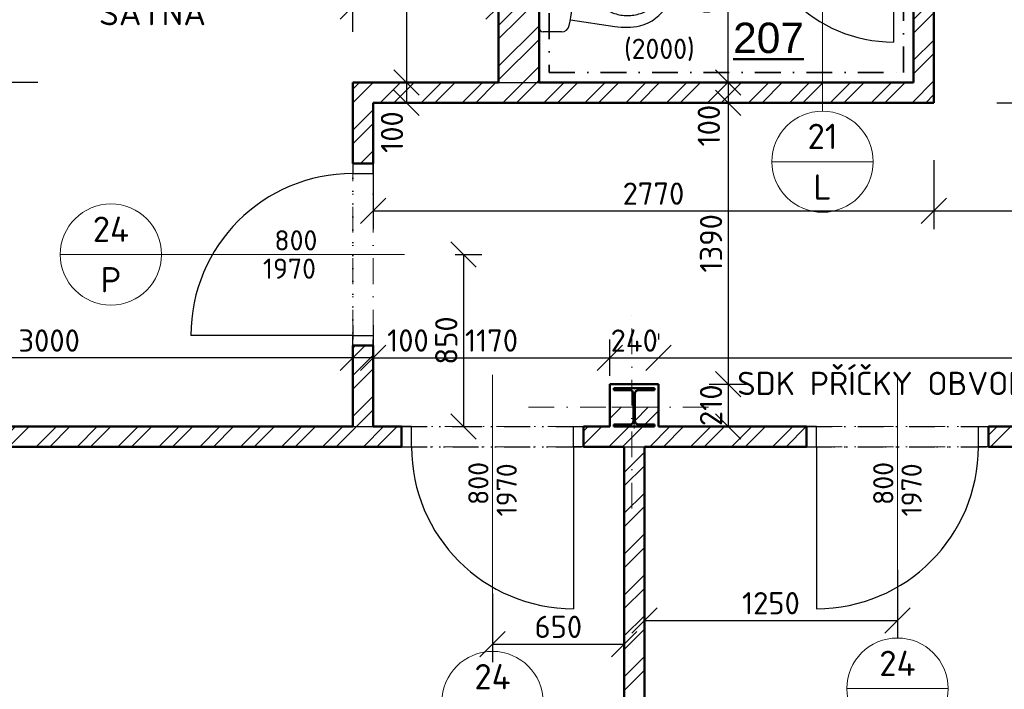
# Model space of a CAD drawing. Header units: millimetres. Extents: x -118752 to 407724, y -73278 to 155058.
# Tile 66 of 256: x 88409 to 93272, y 11925 to 15233. Entities that reach past the tile are written whole.
import ezdxf
from ezdxf.enums import TextEntityAlignment as Align

# ---------------------------------------------------------------- set-up
doc = ezdxf.new("R2010")
doc.units = ezdxf.units.MM
doc.header["$LTSCALE"] = 10
doc.linetypes.add('DASHDOT', pattern=[25.4, 12.7, -6.35, 0, -6.35])
doc.linetypes.add('DOT', pattern=[6.35, 0, -6.35])
doc.layers.add('CA_2D-WC (65x40)', color=7, linetype='Continuous')
doc.layers.add('IN_SANITA', color=7, linetype='Continuous')
for name, color, linetype, lineweight in [('CKBUBLINY', 1, 'Continuous', 18), ('CKBUBLINY_POPIS', 3, 'Continuous', 25), ('CKDVERE_', 7, 'Continuous', 25), ('CKDVERE_NADROVINOU', 1, 'DASHDOT', 18), ('CKDVERE_OSY', 1, 'Continuous', 18), ('CKDVERE_POPIS', 3, 'Continuous', 25), ('CKDVERE_ZARUBNE_RAM', 5, 'Continuous', 25), ('CKKOTY', 3, 'Continuous', 25), ('CKOBKLAD_POPIS', 3, 'Continuous', 25), ('CKPOPISM', 6, 'Continuous', 50), ('CKPOPISM_POPIS', 3, 'Continuous', 25), ('CKRASTR', 7, 'DASHDOT', 15), ('CKSTENY_NADROVINOU', 7, 'DASHDOT', 25), ('CKSTENY_PODROVINOU', 7, 'Continuous', 25), ('CKSTENY_REZ', 6, 'Continuous', 50), ('CKTEXTY_MALE', 3, 'Continuous', 18), ('CSPROFILY_OSY', 1, 'DASHDOT', 18), ('CSPROFILY_REZY', 4, 'Continuous', 50), ('obklady', 4, 'DASHDOT', 35), ('srafy', 7, 'Continuous', 18)]:
    doc.layers.add(name, color=color, linetype=linetype, lineweight=lineweight)
doc.layers.add('CKDVERE_DORAZ', color=7, linetype='DOT', lineweight=25, plot=False)
doc.styles.add('Arial', font='arial.ttf', dxfattribs={"width": 0.8})
doc.styles.get("Standard").update_dxf_attribs({"font": 'isocpeur.ttf'})
doc.dimstyles.new('CADKON', dxfattribs={"dimscale": 50, "dimtxt": 2.2, "dimasz": 2.5, "dimexe": 1.8, "dimexo": 5, "dimgap": 0.6, "dimtad": 1, "dimrnd": 1, "dimtxsty": 'Standard', "dimblk1": 'OBLIQUE', "dimblk2": 'OBLIQUE', "dimsah": 1, "dimcen": 2.5, "dimadec": 1, "dimazin": 2, "dimtfac": 1, "dimtdec": 4, "dimtix": 1, "dimtmove": 2, "dimatfit": 3, "dimldrblk": 'OPEN30', "dimfxl": 5, "dimfxlon": 1, "dimtolj": 1, "dimarcsym": 0})

# ---------------------------------------------------------------- blocks, each defined once
blk = doc.blocks.new('_OBLIQUE')
at = {"color": 0, "linetype": 'ByBlock'}
blk.add_line((-0.5, -0.5), (0.5, 0.5), dxfattribs=at)
blk = doc.blocks.new('*D7970')
at = {"layer": 'CKKOTY', "color": 0, "lineweight": -2}
for p, q in [((90054.4, 13723.2), (90054.4, 13653)), ((90154.4, 13723.2), (90154.4, 13653)), ((90154.4, 13563), (90054.4, 13563))]:
    blk.add_line(p, q, dxfattribs=at)
at = {"layer": 'Defpoints', "color": 0}
for p in [(90054.4, 13563), (90054.4, 13223.2), (90154.4, 13223.2)]:
    blk.add_point(p, dxfattribs=at)
at = {"layer": 'CKKOTY', "color": 0, "lineweight": -2, "xscale": 125, "yscale": 125, "zscale": 125, "rotation": 180}
blk.add_blockref('_OBLIQUE', (90054.4, 13563), dxfattribs=at)
at = {"layer": 'CKKOTY', "color": 0, "lineweight": -2, "xscale": 125, "yscale": 125, "zscale": 125}
blk.add_blockref('_OBLIQUE', (90154.4, 13563), dxfattribs=at)
at = {"layer": 'CKKOTY', "color": 0, "insert": (90326.5, 13648.3), "char_height": 110, "attachment_point": 5}
blk.add_mtext('\\A1;100', dxfattribs=at)
blk = doc.blocks.new('_Open30')
at = {"color": 0, "lineweight": -2}
for p, q in [((-1, 0.268), (0, 0)), ((0, 0), (-1, -0.268)), ((0, 0), (-1, 0))]:
    blk.add_line(p, q, dxfattribs=at)
blk = doc.blocks.new('*D7971')
at = {"layer": 'CKKOTY', "color": 0, "lineweight": -2}
for p, q in [((87054.4, 13723.2), (87054.4, 13653)), ((90054.4, 13723.2), (90054.4, 13653)), ((90054.4, 13563), (87054.4, 13563))]:
    blk.add_line(p, q, dxfattribs=at)
at = {"layer": 'Defpoints', "color": 0}
for p in [(87054.4, 13563), (87054.4, 13223.2), (90054.4, 13223.2)]:
    blk.add_point(p, dxfattribs=at)
at = {"layer": 'CKKOTY', "color": 0, "lineweight": -2, "xscale": 125, "yscale": 125, "zscale": 125, "rotation": 180}
blk.add_blockref('_OBLIQUE', (87054.4, 13563), dxfattribs=at)
at = {"layer": 'CKKOTY', "color": 0, "lineweight": -2, "xscale": 125, "yscale": 125, "zscale": 125}
blk.add_blockref('_OBLIQUE', (90054.4, 13563), dxfattribs=at)
at = {"layer": 'CKKOTY', "color": 0, "insert": (88554.4, 13648), "char_height": 110, "attachment_point": 5}
blk.add_mtext('\\A1;3000', dxfattribs=at)
blk = doc.blocks.new('*D7979')
at = {"layer": 'CKKOTY', "color": 0, "lineweight": -2}
for p, q in [((87054.4, 15758.1), (87054.4, 16098.1)), ((90774.4, 16030.4), (90774.4, 16098.1)), ((90774.4, 16008.1), (87054.4, 16008.1))]:
    blk.add_line(p, q, dxfattribs=at)
at = {"layer": 'Defpoints', "color": 0}
for p in [(87054.4, 16008.1), (90774.4, 15530.4), (87054.4, 14818.2)]:
    blk.add_point(p, dxfattribs=at)
at = {"layer": 'CKKOTY', "color": 0, "lineweight": -2, "xscale": 125, "yscale": 125, "zscale": 125, "rotation": 180}
blk.add_blockref('_OBLIQUE', (87054.4, 16008.1), dxfattribs=at)
at = {"layer": 'CKKOTY', "color": 0, "lineweight": -2, "xscale": 125, "yscale": 125, "zscale": 125}
blk.add_blockref('_OBLIQUE', (90774.4, 16008.1), dxfattribs=at)
at = {"layer": 'CKKOTY', "color": 0, "insert": (89119.5, 16093.1), "char_height": 110, "attachment_point": 5}
blk.add_mtext('\\A1;3720', dxfattribs=at)
blk = doc.blocks.new('*D7994')
at = {"layer": 'CKKOTY', "color": 0, "lineweight": -2}
for p, q in [((93236.1, 13223.2), (93576.1, 13223.2)), ((93486.1, 13223.2), (93486.1, 13123.2)), ((93236.1, 13123.2), (93576.1, 13123.2))]:
    blk.add_line(p, q, dxfattribs=at)
at = {"layer": 'Defpoints', "color": 0}
for p in [(92344.4, 13223.2), (92344.4, 13123.2), (93486.1, 13123.2)]:
    blk.add_point(p, dxfattribs=at)
at = {"layer": 'CKKOTY', "color": 0, "lineweight": -2, "xscale": 125, "yscale": 125, "zscale": 125}
for p, rotation in [((93486.1, 13223.2), 90), ((93486.1, 13123.2), 270)]:
    blk.add_blockref('_OBLIQUE', p, dxfattribs=dict(at, rotation=rotation))
at = {"layer": 'CKKOTY', "color": 0, "insert": (93385.6, 13088.4), "char_height": 110, "attachment_point": 5, "rotation": 90}
blk.add_mtext('\\A1;100', dxfattribs=at)
blk = doc.blocks.new('*D7995')
at = {"layer": 'CKKOTY', "color": 0, "lineweight": -2}
for p, q in [((93236.1, 13123.2), (93576.1, 13123.2)), ((93486.1, 13123.2), (93486.1, 9442.7)), ((93236.1, 9442.7), (93576.1, 9442.7))]:
    blk.add_line(p, q, dxfattribs=at)
at = {"layer": 'Defpoints', "color": 0}
for p in [(92344.4, 13123.2), (91944.4, 9442.7), (93486.1, 9442.7)]:
    blk.add_point(p, dxfattribs=at)
at = {"layer": 'CKKOTY', "color": 0, "lineweight": -2, "xscale": 125, "yscale": 125, "zscale": 125}
for p, rotation in [((93486.1, 13123.2), 90), ((93486.1, 9442.7), 270)]:
    blk.add_blockref('_OBLIQUE', p, dxfattribs=dict(at, rotation=rotation))
at = {"layer": 'CKKOTY', "color": 0, "insert": (93401.1, 11282.9), "char_height": 110, "attachment_point": 5, "rotation": 90}
blk.add_mtext('\\A1;3680', dxfattribs=at)
blk = doc.blocks.new('*D8742')
at = {"layer": 'CKKOTY', "color": 0, "lineweight": -2}
for p, q in [((90524.4, 17093.2), (90228.9, 17093.2)), ((90318.9, 17093.2), (90318.9, 14923.2)), ((90524.4, 14923.2), (90228.9, 14923.2))]:
    blk.add_line(p, q, dxfattribs=at)
at = {"layer": 'Defpoints', "color": 0}
for p in [(90774.4, 17093.2), (90318.9, 14923.2), (90774.4, 14923.2)]:
    blk.add_point(p, dxfattribs=at)
at = {"layer": 'CKKOTY', "color": 0, "lineweight": -2, "xscale": 125, "yscale": 125, "zscale": 125}
for p, rotation in [((90318.9, 17093.2), 90), ((90318.9, 14923.2), 270)]:
    blk.add_blockref('_OBLIQUE', p, dxfattribs=dict(at, rotation=rotation))
at = {"layer": 'CKKOTY', "color": 0, "insert": (90233.9, 16008.2), "char_height": 110, "attachment_point": 5, "rotation": 90}
blk.add_mtext('\\A1;2170', dxfattribs=at)
blk = doc.blocks.new('*D8743')
at = {"layer": 'CKKOTY', "color": 0, "lineweight": -2}
for p, q in [((90524.4, 14923.2), (90228.9, 14923.2)), ((90318.9, 14923.2), (90318.9, 14823.2)), ((90559.6, 14823.2), (90228.9, 14823.2))]:
    blk.add_line(p, q, dxfattribs=at)
at = {"layer": 'Defpoints', "color": 0}
for p in [(90774.4, 14923.2), (90318.9, 14823.2), (90809.6, 14823.2)]:
    blk.add_point(p, dxfattribs=at)
at = {"layer": 'CKKOTY', "color": 0, "lineweight": -2, "xscale": 125, "yscale": 125, "zscale": 125}
for p, rotation in [((90318.9, 14923.2), 90), ((90318.9, 14823.2), 270)]:
    blk.add_blockref('_OBLIQUE', p, dxfattribs=dict(at, rotation=rotation))
at = {"layer": 'CKKOTY', "color": 0, "insert": (90247.8, 14678.1), "char_height": 110, "attachment_point": 5, "rotation": 90}
blk.add_mtext('\\A1;100', dxfattribs=at)
blk = doc.blocks.new('*D8749')
at = {"layer": 'CKKOTY', "color": 0, "lineweight": -2}
for p, q in [((88498.7, 17093.2), (88158.7, 17093.2)), ((88248.7, 17093.2), (88248.7, 14923.2)), ((88498.7, 14923.2), (88158.7, 14923.2))]:
    blk.add_line(p, q, dxfattribs=at)
at = {"layer": 'Defpoints', "color": 0}
for p in [(89833, 17093.2), (88248.7, 14923.2), (90054.4, 14923.2)]:
    blk.add_point(p, dxfattribs=at)
at = {"layer": 'CKKOTY', "color": 0, "lineweight": -2, "xscale": 125, "yscale": 125, "zscale": 125}
for p, rotation in [((88248.7, 17093.2), 90), ((88248.7, 14923.2), 270)]:
    blk.add_blockref('_OBLIQUE', p, dxfattribs=dict(at, rotation=rotation))
at = {"layer": 'CKKOTY', "color": 0, "insert": (88163.7, 16008.2), "char_height": 110, "attachment_point": 5, "rotation": 90}
blk.add_mtext('\\A1;2170', dxfattribs=at)
blk = doc.blocks.new('*D8750')
at = {"layer": 'CKKOTY', "color": 0, "lineweight": -2}
for p, q in [((88498.7, 14923.2), (88158.7, 14923.2)), ((88248.7, 14923.2), (88248.7, 13223.2)), ((88498.7, 13223.2), (88158.7, 13223.2))]:
    blk.add_line(p, q, dxfattribs=at)
at = {"layer": 'Defpoints', "color": 0}
for p in [(90054.4, 14923.2), (88248.7, 13223.2), (90054.4, 13223.2)]:
    blk.add_point(p, dxfattribs=at)
at = {"layer": 'CKKOTY', "color": 0, "lineweight": -2, "xscale": 125, "yscale": 125, "zscale": 125}
for p, rotation in [((88248.7, 14923.2), 90), ((88248.7, 13223.2), 270)]:
    blk.add_blockref('_OBLIQUE', p, dxfattribs=dict(at, rotation=rotation))
at = {"layer": 'CKKOTY', "color": 0, "insert": (88163.7, 14073.2), "char_height": 110, "attachment_point": 5, "rotation": 90}
blk.add_mtext('\\A1;1700', dxfattribs=at)
blk = doc.blocks.new('*D8751')
at = {"layer": 'CKKOTY', "color": 0, "lineweight": -2}
for p, q in [((90559.4, 14073.2), (90691, 14073.2)), ((90601, 14073.2), (90601, 13223.2)), ((90544.4, 13223.2), (90691, 13223.2))]:
    blk.add_line(p, q, dxfattribs=at)
at = {"layer": 'Defpoints', "color": 0}
for p in [(90309.4, 14073.2), (90294.4, 13223.2), (90601, 13223.2)]:
    blk.add_point(p, dxfattribs=at)
at = {"layer": 'CKKOTY', "color": 0, "lineweight": -2, "xscale": 125, "yscale": 125, "zscale": 125}
for p, rotation in [((90601, 14073.2), 90), ((90601, 13223.2), 270)]:
    blk.add_blockref('_OBLIQUE', p, dxfattribs=dict(at, rotation=rotation))
at = {"layer": 'CKKOTY', "color": 0, "insert": (90516, 13648.2), "char_height": 110, "attachment_point": 5, "rotation": 90}
blk.add_mtext('\\A1;850', dxfattribs=at)
blk = doc.blocks.new('*D8752')
at = {"layer": 'CKKOTY', "color": 0, "lineweight": -2}
for p, q in [((90054.4, 15173.2), (90054.4, 15388.8)), ((90774.4, 15173.2), (90774.4, 15388.8)), ((90054.4, 15298.8), (90774.4, 15298.8))]:
    blk.add_line(p, q, dxfattribs=at)
at = {"layer": 'Defpoints', "color": 0}
for p in [(90774.4, 15298.8), (90054.4, 14923.2), (90774.4, 14923.2)]:
    blk.add_point(p, dxfattribs=at)
at = {"layer": 'CKKOTY', "color": 0, "lineweight": -2, "xscale": 125, "yscale": 125, "zscale": 125, "rotation": 180}
blk.add_blockref('_OBLIQUE', (90054.4, 15298.8), dxfattribs=at)
at = {"layer": 'CKKOTY', "color": 0, "lineweight": -2, "xscale": 125, "yscale": 125, "zscale": 125}
blk.add_blockref('_OBLIQUE', (90774.4, 15298.8), dxfattribs=at)
at = {"layer": 'CKKOTY', "color": 0, "insert": (90499.1, 15383.8), "char_height": 110, "attachment_point": 5}
blk.add_mtext('\\A1;720', dxfattribs=at)
blk = doc.blocks.new('*D8753')
at = {"layer": 'CKKOTY', "color": 0, "lineweight": -2}
for p, q in [((91658.7, 15823.2), (91998.7, 15823.2)), ((91908.7, 14923.2), (91908.7, 15823.2)), ((91658.7, 14923.2), (91998.7, 14923.2))]:
    blk.add_line(p, q, dxfattribs=at)
at = {"layer": 'Defpoints', "color": 0}
for p in [(90974.4, 15823.2), (91908.7, 15823.2), (90974.4, 14923.2)]:
    blk.add_point(p, dxfattribs=at)
at = {"layer": 'CKKOTY', "color": 0, "lineweight": -2, "xscale": 125, "yscale": 125, "zscale": 125}
for p, rotation in [((91908.7, 15823.2), 90), ((91908.7, 14923.2), 270)]:
    blk.add_blockref('_OBLIQUE', p, dxfattribs=dict(at, rotation=rotation))
at = {"layer": 'CKKOTY', "color": 0, "insert": (91823.7, 15373.2), "char_height": 110, "attachment_point": 5, "rotation": 90}
blk.add_mtext('\\A1;900', dxfattribs=at)
blk = doc.blocks.new('*D8763')
at = {"layer": 'CKKOTY', "color": 0, "lineweight": -2}
for p, q in [((93236.1, 17823.2), (93576.1, 17823.2)), ((93486.1, 14823.2), (93486.1, 17823.2)), ((93236.1, 14823.2), (93576.1, 14823.2))]:
    blk.add_line(p, q, dxfattribs=at)
at = {"layer": 'Defpoints', "color": 0}
for p in [(92924.4, 17823.2), (93486.1, 17823.2), (92924.4, 14823.2)]:
    blk.add_point(p, dxfattribs=at)
at = {"layer": 'CKKOTY', "color": 0, "lineweight": -2, "xscale": 125, "yscale": 125, "zscale": 125}
for p, rotation in [((93486.1, 17823.2), 90), ((93486.1, 14823.2), 270)]:
    blk.add_blockref('_OBLIQUE', p, dxfattribs=dict(at, rotation=rotation))
at = {"layer": 'CKKOTY', "color": 0, "insert": (93401.1, 16792), "char_height": 110, "attachment_point": 5, "rotation": 90}
blk.add_mtext('\\A1;3000', dxfattribs=at)
blk = doc.blocks.new('*D8764')
at = {"layer": 'CKKOTY', "color": 0, "lineweight": -2}
for p, q in [((91658.7, 14923.2), (91998.7, 14923.2)), ((91908.7, 14923.2), (91908.7, 14823.2)), ((91789.4, 14823.2), (91998.7, 14823.2))]:
    blk.add_line(p, q, dxfattribs=at)
at = {"layer": 'Defpoints', "color": 0}
for p in [(90974.4, 14923.2), (91539.4, 14823.2), (91908.7, 14823.2)]:
    blk.add_point(p, dxfattribs=at)
at = {"layer": 'CKKOTY', "color": 0, "lineweight": -2, "xscale": 125, "yscale": 125, "zscale": 125}
for p, rotation in [((91908.7, 14923.2), 90), ((91908.7, 14823.2), 270)]:
    blk.add_blockref('_OBLIQUE', p, dxfattribs=dict(at, rotation=rotation))
at = {"layer": 'CKKOTY', "color": 0, "insert": (91812.9, 14709.8), "char_height": 110, "attachment_point": 5, "rotation": 90}
blk.add_mtext('\\A1;100', dxfattribs=at)
blk = doc.blocks.new('*D8765')
at = {"layer": 'CKKOTY', "color": 0, "lineweight": -2}
for p, q in [((91789.4, 14823.2), (91998.7, 14823.2)), ((91908.7, 14823.2), (91908.7, 13433.2)), ((91814.4, 13433.2), (91998.7, 13433.2))]:
    blk.add_line(p, q, dxfattribs=at)
at = {"layer": 'Defpoints', "color": 0}
for p in [(91539.4, 14823.2), (91564.4, 13433.2), (91908.7, 13433.2)]:
    blk.add_point(p, dxfattribs=at)
at = {"layer": 'CKKOTY', "color": 0, "lineweight": -2, "xscale": 125, "yscale": 125, "zscale": 125}
for p, rotation in [((91908.7, 14823.2), 90), ((91908.7, 13433.2), 270)]:
    blk.add_blockref('_OBLIQUE', p, dxfattribs=dict(at, rotation=rotation))
at = {"layer": 'CKKOTY', "color": 0, "insert": (91823.7, 14128.2), "char_height": 110, "attachment_point": 5, "rotation": 90}
blk.add_mtext('\\A1;1390', dxfattribs=at)
blk = doc.blocks.new('*D8766')
at = {"layer": 'CKKOTY', "color": 0, "lineweight": -2}
for p, q in [((91814.4, 13433.2), (91998.7, 13433.2)), ((91908.7, 13433.2), (91908.7, 13223.2)), ((91814.4, 13223.2), (91998.7, 13223.2))]:
    blk.add_line(p, q, dxfattribs=at)
at = {"layer": 'Defpoints', "color": 0}
for p in [(91564.4, 13433.2), (91564.4, 13223.2), (91908.7, 13223.2)]:
    blk.add_point(p, dxfattribs=at)
at = {"layer": 'CKKOTY', "color": 0, "lineweight": -2, "xscale": 125, "yscale": 125, "zscale": 125}
for p, rotation in [((91908.7, 13433.2), 270), ((91908.7, 13223.2), 90)]:
    blk.add_blockref('_OBLIQUE', p, dxfattribs=dict(at, rotation=rotation))
at = {"layer": 'CKKOTY', "color": 0, "insert": (91823.7, 13328.2), "char_height": 110, "attachment_point": 5, "rotation": 90}
blk.add_mtext('\\A1;210', dxfattribs=at)
blk = doc.blocks.new('*D8767')
at = {"layer": 'CKKOTY', "color": 0, "lineweight": -2}
for p, q in [((93236.1, 14823.2), (93576.1, 14823.2)), ((93486.1, 14823.2), (93486.1, 13223.2)), ((93236.1, 13223.2), (93576.1, 13223.2))]:
    blk.add_line(p, q, dxfattribs=at)
at = {"layer": 'Defpoints', "color": 0}
for p in [(92924.4, 14823.2), (92914.4, 13223.2), (93486.1, 13223.2)]:
    blk.add_point(p, dxfattribs=at)
at = {"layer": 'CKKOTY', "color": 0, "lineweight": -2, "xscale": 125, "yscale": 125, "zscale": 125}
for p, rotation in [((93486.1, 14823.2), 90), ((93486.1, 13223.2), 270)]:
    blk.add_blockref('_OBLIQUE', p, dxfattribs=dict(at, rotation=rotation))
at = {"layer": 'CKKOTY', "color": 0, "insert": (93401.1, 14023.2), "char_height": 110, "attachment_point": 5, "rotation": 90}
blk.add_mtext('\\A1;1600', dxfattribs=at)
blk = doc.blocks.new('*D8769')
at = {"layer": 'CKKOTY', "color": 0, "lineweight": -2}
for p, q in [((90154.4, 13473.2), (90154.4, 13653)), ((91324.4, 13473.2), (91324.4, 13653)), ((90154.4, 13563), (91324.4, 13563))]:
    blk.add_line(p, q, dxfattribs=at)
at = {"layer": 'Defpoints', "color": 0}
for p in [(91324.4, 13563), (90154.4, 13223.2), (91324.4, 13223.2)]:
    blk.add_point(p, dxfattribs=at)
at = {"layer": 'CKKOTY', "color": 0, "lineweight": -2, "xscale": 125, "yscale": 125, "zscale": 125, "rotation": 180}
blk.add_blockref('_OBLIQUE', (90154.4, 13563), dxfattribs=at)
at = {"layer": 'CKKOTY', "color": 0, "lineweight": -2, "xscale": 125, "yscale": 125, "zscale": 125}
blk.add_blockref('_OBLIQUE', (91324.4, 13563), dxfattribs=at)
at = {"layer": 'CKKOTY', "color": 0, "insert": (90739.4, 13648), "char_height": 110, "attachment_point": 5}
blk.add_mtext('\\A1;1170', dxfattribs=at)
blk = doc.blocks.new('*D8770')
at = {"layer": 'CKKOTY', "color": 0, "lineweight": -2}
for p, q in [((91564.4, 13683.2), (91564.4, 13653)), ((91324.4, 13473.2), (91324.4, 13653)), ((91324.4, 13563), (91564.4, 13563))]:
    blk.add_line(p, q, dxfattribs=at)
at = {"layer": 'Defpoints', "color": 0}
for p in [(91564.4, 13563), (91564.4, 13433.2), (91324.4, 13223.2)]:
    blk.add_point(p, dxfattribs=at)
at = {"layer": 'CKKOTY', "color": 0, "lineweight": -2, "xscale": 125, "yscale": 125, "zscale": 125}
blk.add_blockref('_OBLIQUE', (91324.4, 13563), dxfattribs=at)
at = {"layer": 'CKKOTY', "color": 0, "lineweight": -2, "xscale": 125, "yscale": 125, "zscale": 125, "rotation": 180}
blk.add_blockref('_OBLIQUE', (91564.4, 13563), dxfattribs=at)
at = {"layer": 'CKKOTY', "color": 0, "insert": (91444.4, 13648), "char_height": 110, "attachment_point": 5}
blk.add_mtext('\\A1;240', dxfattribs=at)
blk = doc.blocks.new('*D8771')
at = {"layer": 'CKKOTY', "color": 0, "lineweight": -2}
for p, q in [((91564.4, 13683.2), (91564.4, 13653)), ((97324.4, 13665.7), (97324.4, 13653)), ((91564.4, 13563), (97324.4, 13563))]:
    blk.add_line(p, q, dxfattribs=at)
at = {"layer": 'Defpoints', "color": 0}
for p in [(97324.4, 13563), (91564.4, 13433.2), (97324.4, 13415.7)]:
    blk.add_point(p, dxfattribs=at)
at = {"layer": 'CKKOTY', "color": 0, "lineweight": -2, "xscale": 125, "yscale": 125, "zscale": 125, "rotation": 180}
blk.add_blockref('_OBLIQUE', (91564.4, 13563), dxfattribs=at)
at = {"layer": 'CKKOTY', "color": 0, "lineweight": -2, "xscale": 125, "yscale": 125, "zscale": 125}
blk.add_blockref('_OBLIQUE', (97324.4, 13563), dxfattribs=at)
at = {"layer": 'CKKOTY', "color": 0, "insert": (94444.4, 13648), "char_height": 110, "attachment_point": 5}
blk.add_mtext('\\A1;5760', dxfattribs=at)
blk = doc.blocks.new('*D8774')
at = {"layer": 'CKKOTY', "color": 0, "lineweight": -2}
for p, q in [((90154.4, 14539), (90154.4, 14199)), ((92924.4, 14539), (92924.4, 14199)), ((90154.4, 14289), (92924.4, 14289))]:
    blk.add_line(p, q, dxfattribs=at)
at = {"layer": 'Defpoints', "color": 0}
for p in [(90154.4, 14823.2), (92924.4, 14823.2), (92924.4, 14289)]:
    blk.add_point(p, dxfattribs=at)
at = {"layer": 'CKKOTY', "color": 0, "lineweight": -2, "xscale": 125, "yscale": 125, "zscale": 125, "rotation": 180}
blk.add_blockref('_OBLIQUE', (90154.4, 14289), dxfattribs=at)
at = {"layer": 'CKKOTY', "color": 0, "lineweight": -2, "xscale": 125, "yscale": 125, "zscale": 125}
blk.add_blockref('_OBLIQUE', (92924.4, 14289), dxfattribs=at)
at = {"layer": 'CKKOTY', "color": 0, "insert": (91539.4, 14374), "char_height": 110, "attachment_point": 5}
blk.add_mtext('\\A1;2770', dxfattribs=at)
blk = doc.blocks.new('*D8775')
at = {"layer": 'CKKOTY', "color": 0, "lineweight": -2}
for p, q in [((92924.4, 14539), (92924.4, 14199)), ((94224.4, 14539), (94224.4, 14199)), ((92924.4, 14289), (94224.4, 14289))]:
    blk.add_line(p, q, dxfattribs=at)
at = {"layer": 'Defpoints', "color": 0}
for p in [(92924.4, 14823.2), (94224.4, 14793.2), (94224.4, 14289)]:
    blk.add_point(p, dxfattribs=at)
at = {"layer": 'CKKOTY', "color": 0, "lineweight": -2, "xscale": 125, "yscale": 125, "zscale": 125, "rotation": 180}
blk.add_blockref('_OBLIQUE', (92924.4, 14289), dxfattribs=at)
at = {"layer": 'CKKOTY', "color": 0, "lineweight": -2, "xscale": 125, "yscale": 125, "zscale": 125}
blk.add_blockref('_OBLIQUE', (94224.4, 14289), dxfattribs=at)
at = {"layer": 'CKKOTY', "color": 0, "insert": (93574.4, 14374), "char_height": 110, "attachment_point": 5}
blk.add_mtext('\\A1;1300', dxfattribs=at)
blk = doc.blocks.new('*D8806')
at = {"layer": 'CKKOTY', "color": 0, "lineweight": -2}
for p, q in [((90744.4, 12398.4), (90744.4, 12058.4)), ((91394.4, 12398.4), (91394.4, 12058.4)), ((90744.4, 12148.4), (91394.4, 12148.4))]:
    blk.add_line(p, q, dxfattribs=at)
at = {"layer": 'Defpoints', "color": 0}
for p in [(90744.4, 12731.6), (91394.4, 12731.6), (91394.4, 12148.4)]:
    blk.add_point(p, dxfattribs=at)
at = {"layer": 'CKKOTY', "color": 0, "lineweight": -2, "xscale": 125, "yscale": 125, "zscale": 125, "rotation": 180}
blk.add_blockref('_OBLIQUE', (90744.4, 12148.4), dxfattribs=at)
at = {"layer": 'CKKOTY', "color": 0, "lineweight": -2, "xscale": 125, "yscale": 125, "zscale": 125}
blk.add_blockref('_OBLIQUE', (91394.4, 12148.4), dxfattribs=at)
at = {"layer": 'CKKOTY', "color": 0, "insert": (91069.4, 12233.4), "char_height": 110, "attachment_point": 5}
blk.add_mtext('\\A1;650', dxfattribs=at)
blk = doc.blocks.new('*D8807')
at = {"layer": 'CKKOTY', "color": 0, "lineweight": -2}
for p, q in [((91494.4, 12515.2), (91494.4, 12175.2)), ((92744.4, 12515.2), (92744.4, 12175.2)), ((91494.4, 12265.2), (92744.4, 12265.2))]:
    blk.add_line(p, q, dxfattribs=at)
at = {"layer": 'Defpoints', "color": 0}
for p in [(91494.4, 13041.2), (92744.4, 13077.4), (92744.4, 12265.2)]:
    blk.add_point(p, dxfattribs=at)
at = {"layer": 'CKKOTY', "color": 0, "lineweight": -2, "xscale": 125, "yscale": 125, "zscale": 125, "rotation": 180}
blk.add_blockref('_OBLIQUE', (91494.4, 12265.2), dxfattribs=at)
at = {"layer": 'CKKOTY', "color": 0, "lineweight": -2, "xscale": 125, "yscale": 125, "zscale": 125}
blk.add_blockref('_OBLIQUE', (92744.4, 12265.2), dxfattribs=at)
at = {"layer": 'CKKOTY', "color": 0, "insert": (92119.4, 12350.2), "char_height": 110, "attachment_point": 5}
blk.add_mtext('\\A1;1250', dxfattribs=at)
blk = doc.blocks.new('CK_BUBBLE_2_0_0')
at = {"color": 0, "linetype": 'ByBlock', "lineweight": -2}
blk.add_line((1, 0), (-1, 0), dxfattribs=at)
blk.add_circle((0, 0), 1, dxfattribs=at)
blk = doc.blocks.new('CK_S_EXT_HEAHEA200')
for p, q in [((-100, 95), (100, 95)), ((-100, 95), (-100, 85)), ((-100, 85), (-21.25, 85)), ((-3.25, -67), (-3.25, 67)), ((3.25, -67), (3.25, 67)), ((100, 85), (21.25, 85)), ((100, 95), (100, 85)), ((-100, -95), (-100, -85)), ((-100, -85), (-21.25, -85)), ((-100, -95), (100, -95)), ((100, -85), (21.25, -85)), ((100, -95), (100, -85))]:
    blk.add_line(p, q)
for centre, start, end in [((-21.25, 67), 0, 90), ((21.25, 67), 90, 180), ((-21.25, -67), 270, 0), ((21.25, -67), 180, 270)]:
    blk.add_arc(centre, 18, start, end)
blk = doc.blocks.new('2D-WC (65x40)_P')
at = {"layer": 'CA_2D-WC (65x40)', "linetype": 'ByBlock'}
for p, q in [((0.0501, 0.1998), (0.1401, 0.1998)), ((0.03, -0.1797), (0.03, 0.1797)), ((0.1851, 0.14), (0.4036, 0.1734)), ((0.1851, -0.14), (0.4036, -0.1734)), ((0.1401, -0.1998), (0.0501, -0.1998))]:
    blk.add_line(p, q, dxfattribs=at)
blk.add_circle((0.083, 0), 0.0128, dxfattribs=at)
for centre, radius, start, end in [((0.0501, 0.1797), 0.0201, 90, 180), ((0.1401, 0.1596), 0.0402, 12.6081, 90), ((-0.5734, 0), 0.7713, 347.3919, 12.6081), ((0.4562, -0.1706), 0.348, 78.1176, 98.6985), ((0.4757, -0.0379), 0.2144, 29.4763, 75.8981), ((0.4521, -0.0463), 0.1632, 107.6829, 127.5847), ((0.4663, -0.0909), 0.21, 90, 107.6829), ((0.4663, -0.0909), 0.21, 72.3171, 90), ((0.4806, -0.0463), 0.1632, 52.4153, 72.3171), ((0.4303, -0.018), 0.1274, 127.5847, 151.7125), ((0.5024, -0.018), 0.1274, 28.2875, 52.4153), ((0.5424, 0), 0.1376, 0, 29.4069), ((0.3969, 0), 0.0894, 151.7125, 180), ((0.3969, 0), 0.0894, 180, 208.2875), ((0.5358, 0), 0.0894, 0, 28.2875), ((0.5358, 0), 0.0894, 331.7125, 0), ((0.5424, 0), 0.1376, 330.5931, 0), ((0.4303, 0.018), 0.1274, 208.2875, 232.4153), ((0.5024, 0.018), 0.1274, 307.5847, 331.7125), ((0.4521, 0.0463), 0.1632, 232.4153, 252.3171), ((0.4757, 0.0379), 0.2144, 284.1019, 330.5237), ((0.4806, 0.0463), 0.1632, 287.6829, 307.5847), ((0.4663, 0.0909), 0.21, 252.3171, 270), ((0.4663, 0.0909), 0.21, 270, 287.6829), ((0.0501, -0.1797), 0.0201, 180, 270), ((0.1401, -0.1596), 0.0402, 270, 347.3919), ((0.4562, 0.1706), 0.348, 261.3015, 281.8824)]:
    blk.add_arc(centre, radius, start, end, dxfattribs=at)
blk = doc.blocks.new('CKBL2112015101806', base_point=(88613.1, 14375.1))
blk = doc.blocks.new('CKBL2010716102941', base_point=(91894.3, 14790.7))

msp = doc.modelspace()

# ---------------------------------------------------------------- hatches: boundary and pattern name
at = {"layer": 'srafy', "transparency": 33554661}
h = msp.add_hatch(dxfattribs=at)
h.set_pattern_fill('ANSI32', color=256, scale=15, style=0)
h.paths.add_polyline_path([(90974.387, 16823.171), (90974.387, 16923.171), (90974.387, 17822.144), (90974.387, 17823.171), (90974.387, 17923.171), (90974.387, 18993.199), (90774.387, 18993.199), (90774.387, 17193.199), (90774.387, 17093.199), (90774.387, 16554.454), (90974.387, 16494.821)])
h.paths.add_polyline_path([(90974.387, 15923.171), (90974.387, 16494.821), (90774.387, 16554.454), (90774.387, 14923.171), (90974.387, 14923.171), (90974.387, 15823.171)])
h.paths.add_polyline_path([(90610.387, 18337.144), (91138.387, 18337.144), (91138.387, 18007.144), (90610.387, 18007.144)], flags=24)
h = msp.add_hatch(dxfattribs=at)
h.set_pattern_fill('ANSI32', color=256, scale=15, style=0)
h.paths.add_polyline_path([(92824.387, 16823.171), (92824.387, 16923.171), (91349.387, 16923.171), (91274.387, 16923.171), (90974.387, 16923.171), (90974.387, 16823.171)])
h.paths.add_polyline_path([(92824.387, 15823.171), (92824.387, 14923.171), (92374.387, 14923.171), (92374.387, 14823.171), (92924.387, 14823.171), (92924.387, 15973.171), (92824.387, 15973.171), (92824.387, 15923.171)])
h.paths.add_polyline_path([(92374.387, 14823.171), (92374.387, 14923.171), (90974.387, 14923.171), (90774.387, 14923.171), (90054.387, 14923.171), (90054.387, 14523.168), (90154.387, 14523.168), (90154.387, 14823.171)])
h.paths.add_polyline_path([(91114.369, 15035.303), (91114.369, 15241.969), (93101.036, 15241.969), (93101.036, 15035.303)], flags=24)
h = msp.add_hatch(dxfattribs=at)
h.set_pattern_fill('ANSI32', color=256, scale=15, style=0)
h.paths.add_polyline_path([(90054.387, 13223.166), (87054.387, 13223.166), (87054.387, 13123.166), (90294.387, 13123.166), (90294.387, 13223.166), (90154.387, 13223.166)])
h.paths.add_polyline_path([(90054.387, 13223.166), (90154.387, 13223.166), (90154.387, 13623.168), (90054.387, 13623.168)])
edge = h.paths.add_edge_path()
edge.add_line((91564.387, 13223.166), (91564.387, 13318.166))
edge.add_line((91564.387, 13318.166), (91447.637, 13318.166))
edge.add_line((91447.637, 13318.166), (91447.637, 13251.166))
edge.add_arc((91465.637, 13251.166), 18, 180, 270)
edge.add_line((91465.637, 13233.166), (91544.387, 13233.166))
edge.add_line((91544.387, 13233.166), (91544.387, 13223.166))
edge.add_line((91544.387, 13223.166), (91444.387, 13223.166))
edge.add_line((91444.387, 13223.166), (91432.373, 13223.166))
edge.add_line((91432.373, 13223.166), (91432.373, 13123.166))
edge.add_line((91432.373, 13123.166), (91494.387, 13123.166))
edge.add_line((91494.387, 13123.166), (92294.387, 13123.166))
edge.add_line((92294.387, 13123.166), (92294.387, 13223.166))
edge.add_line((92294.387, 13223.166), (91564.387, 13223.166))
edge = h.paths.add_edge_path()
edge.add_line((91324.387, 13223.166), (91194.387, 13223.166))
edge.add_line((91194.387, 13223.166), (91194.387, 13123.166))
edge.add_line((91194.387, 13123.166), (91394.387, 13123.166))
edge.add_line((91394.387, 13123.166), (91432.373, 13123.166))
edge.add_line((91432.373, 13123.166), (91432.373, 13223.166))
edge.add_line((91432.373, 13223.166), (91344.387, 13223.166))
edge.add_line((91344.387, 13223.166), (91344.387, 13233.166))
edge.add_line((91344.387, 13233.166), (91423.137, 13233.166))
edge.add_arc((91423.137, 13251.166), 18, 270, 300.87006)
edge.add_line((91432.373, 13235.716), (91432.373, 13318.166))
edge.add_line((91432.373, 13318.166), (91324.387, 13318.166))
edge.add_line((91324.387, 13318.166), (91324.387, 13223.166))
edge = h.paths.add_edge_path()
edge.add_line((94224.387, 13223.166), (93194.387, 13223.166))
edge.add_line((93194.387, 13223.166), (93194.387, 13123.166))
edge.add_line((93194.387, 13123.166), (97444.387, 13123.166))
edge.add_line((97444.387, 13123.166), (97444.387, 13222.898))
edge.add_line((97444.387, 13222.898), (97432.373, 13222.898))
edge.add_line((97432.373, 13222.898), (97344.387, 13222.898))
edge.add_line((97344.387, 13222.898), (97344.387, 13232.898))
edge.add_line((97344.387, 13232.898), (97423.137, 13232.898))
edge.add_arc((97423.137, 13250.898), 18, 270, 300.87006)
edge.add_line((97432.373, 13235.448), (97432.373, 13318.166))
edge.add_line((97432.373, 13318.166), (97324.387, 13318.166))
edge.add_line((97324.387, 13318.166), (97324.387, 13223.166))
edge.add_line((97324.387, 13223.166), (94224.387, 13223.166))
edge = h.paths.add_edge_path()
edge.add_line((97564.387, 13298.166), (97564.387, 13318.166))
edge.add_line((97564.387, 13318.166), (97447.637, 13318.166))
edge.add_line((97447.637, 13318.166), (97447.637, 13250.898))
edge.add_arc((97465.637, 13250.898), 18, 180, 270)
edge.add_line((97465.637, 13232.898), (97544.387, 13232.898))
edge.add_line((97544.387, 13232.898), (97544.387, 13222.898))
edge.add_line((97544.387, 13222.898), (97444.387, 13222.898))
edge.add_line((97444.387, 13222.898), (97444.387, 13123.166))
edge.add_line((97444.387, 13123.166), (99564.387, 13123.166))
edge.add_line((99564.387, 13123.166), (99564.387, 13298.166))
edge.add_line((99564.387, 13298.166), (99464.387, 13298.166))
edge.add_line((99464.387, 13298.166), (97564.387, 13298.166))
h.paths.add_polyline_path([(93303.124, 12967.403), (93303.124, 13209.403), (93468.124, 13209.403), (93468.124, 12967.403)], flags=24)
h.paths.add_polyline_path([(95301.001, 12959.974), (95301.001, 13201.974), (95466.001, 13201.974), (95466.001, 12959.974)], flags=24)
h = msp.add_hatch(dxfattribs=at)
h.set_pattern_fill('ANSI32', color=256, scale=15, style=0)
h.paths.add_polyline_path([(91394.387, 9692.666), (91394.387, 9442.666), (91433.824, 9442.666), (91494.387, 9442.666), (91494.387, 13123.166), (91432.373, 13123.166), (91394.387, 13123.166)])
h.paths.add_polyline_path([(91162.387, 10151.707), (91426.387, 10151.707), (91426.387, 9986.707), (91162.387, 9986.707)], flags=24)

# ---------------------------------------------------------------- linework, layer by layer
at = {"layer": 'CKBUBLINY'}
for p, q in [((92369.834, 14702.444), (92369.834, 14702.444)), ((89109.387, 14073.168), (89109.387, 14073.168)), ((92744.387, 12178.166), (92744.387, 12178.166)), ((90744.387, 12112.166), (90744.387, 12112.166))]:
    msp.add_line(p, q, dxfattribs=at)
at = {"layer": 'CKDVERE_'}
for p, q in [((92724.387, 15823.171), (92724.387, 15123.171)), ((90054.387, 13673.168), (89254.387, 13673.168)), ((91144.387, 13123.166), (91144.387, 12323.166)), ((92344.387, 13123.166), (92344.387, 12323.166))]:
    msp.add_line(p, q, dxfattribs=at)
for centre, radius, start, end in [((92724.387, 15823.171), 700, 180, 270), ((90054.387, 13673.168), 800, 90, 180), ((91144.387, 13123.166), 800, 180, 270), ((92344.387, 13123.166), 800, 270, 360)]:
    msp.add_arc(centre, radius, start, end, dxfattribs=at)
at = {"layer": 'CKDVERE_DORAZ'}
for p, q in [((90054.387, 13623.168), (90054.387, 14523.168)), ((91204.387, 13123.166), (90304.387, 13123.166)), ((92304.387, 13123.166), (93204.387, 13123.166))]:
    msp.add_line(p, q, dxfattribs=at)
at = {"layer": 'CKDVERE_NADROVINOU'}
for p, q in [((90054.387, 13673.168), (90054.387, 14473.168)), ((90154.387, 13673.168), (90154.387, 14473.168)), ((91144.387, 13223.166), (90344.387, 13223.166)), ((92344.387, 13223.166), (93144.387, 13223.166)), ((91144.387, 13123.166), (90344.387, 13123.166)), ((92344.387, 13123.166), (93144.387, 13123.166))]:
    msp.add_line(p, q, dxfattribs=at)
at = {"layer": 'CKDVERE_OSY'}
for p, q in [((92374.387, 16078.171), (92374.387, 14781.854)), ((90309.387, 14073.168), (89109.387, 14073.168)), ((90744.387, 13478.166), (90744.387, 12112.166)), ((92744.387, 12178.166), (92744.387, 13478.166))]:
    msp.add_line(p, q, dxfattribs=at)
at = {"layer": 'CKDVERE_ZARUBNE_RAM'}
for p, q in [((90054.387, 14523.168), (90054.387, 14473.168)), ((90154.387, 14523.168), (90054.387, 14523.168)), ((90154.387, 14473.168), (90154.387, 14523.168)), ((90054.387, 14473.168), (90154.387, 14473.168)), ((90054.387, 13623.168), (90054.387, 13673.168)), ((90054.387, 13673.168), (90154.387, 13673.168)), ((90154.387, 13673.168), (90154.387, 13623.168)), ((90154.387, 13623.168), (90054.387, 13623.168)), ((90344.387, 13223.166), (90294.387, 13223.166)), ((90294.387, 13223.166), (90294.387, 13123.166)), ((90344.387, 13123.166), (90344.387, 13223.166)), ((91144.387, 13123.166), (91144.387, 13223.166)), ((91144.387, 13223.166), (91194.387, 13223.166)), ((91194.387, 13223.166), (91194.387, 13123.166)), ((92344.387, 13223.166), (92294.387, 13223.166)), ((92294.387, 13223.166), (92294.387, 13123.166)), ((92344.387, 13123.166), (92344.387, 13223.166)), ((93144.387, 13123.166), (93144.387, 13223.166)), ((93144.387, 13223.166), (93194.387, 13223.166)), ((93194.387, 13223.166), (93194.387, 13123.166)), ((90294.387, 13123.166), (90344.387, 13123.166)), ((91194.387, 13123.166), (91144.387, 13123.166)), ((92294.387, 13123.166), (92344.387, 13123.166)), ((93194.387, 13123.166), (93144.387, 13123.166))]:
    msp.add_line(p, q, dxfattribs=at)
at = {"layer": 'CKRASTR'}
for p, q in [((91432.373, 12818.166), (91432.373, 13818.166)), ((90922.373, 13318.166), (91932.373, 13318.166))]:
    msp.add_line(p, q, dxfattribs=at)
at = {"layer": 'CKSTENY_NADROVINOU'}
for p, q in [((90294.387, 13223.166), (91194.387, 13223.166)), ((92294.387, 13223.166), (93194.387, 13223.166)), ((90294.387, 13123.166), (91194.387, 13123.166)), ((92294.387, 13123.166), (93194.387, 13123.166))]:
    msp.add_line(p, q, dxfattribs=at)
at = {"layer": 'CKSTENY_PODROVINOU', "color": 0, "linetype": 'Continuous'}
for p, q in [((90774.387, 14923.171), (90974.387, 14923.171)), ((90054.387, 13223.166), (90154.387, 13223.166)), ((91394.387, 13123.166), (91494.387, 13123.166))]:
    msp.add_line(p, q, dxfattribs=at)
at = {"layer": 'CKSTENY_REZ'}
for p, q in [((90774.387, 14923.171), (90774.387, 17093.199)), ((92924.387, 14823.171), (92924.387, 15973.171)), ((90974.387, 14923.171), (90974.387, 15823.171)), ((92824.387, 14923.171), (92824.387, 15823.171)), ((90054.387, 14923.171), (90774.387, 14923.171)), ((90054.387, 14523.168), (90054.387, 14923.171)), ((90974.387, 14923.171), (92824.387, 14923.171)), ((90154.387, 14823.171), (92924.387, 14823.171)), ((90154.387, 14523.168), (90154.387, 14823.171)), ((90154.387, 14523.168), (90054.387, 14523.168)), ((90054.387, 13223.166), (90054.387, 13623.168)), ((90154.387, 13623.168), (90054.387, 13623.168)), ((90154.387, 13223.166), (90154.387, 13623.168)), ((91324.387, 13223.166), (91324.387, 13433.166)), ((91324.387, 13433.166), (91564.387, 13433.166)), ((91564.387, 13433.166), (91564.387, 13223.166)), ((87054.387, 13223.166), (90054.387, 13223.166)), ((90154.387, 13223.166), (90294.387, 13223.166)), ((90294.387, 13223.166), (90294.387, 13123.166)), ((91194.387, 13223.166), (91194.387, 13123.166)), ((91194.387, 13223.166), (91324.387, 13223.166)), ((91564.387, 13223.166), (92294.387, 13223.166)), ((92294.387, 13223.166), (92294.387, 13123.166)), ((93194.387, 13223.166), (93194.387, 13123.166)), ((93194.387, 13223.166), (94224.387, 13223.166)), ((87054.387, 13123.166), (90294.387, 13123.166)), ((91194.387, 13123.166), (91394.387, 13123.166)), ((91394.387, 13123.166), (91394.387, 9692.666)), ((91494.387, 13123.166), (92294.387, 13123.166)), ((91494.387, 13123.166), (91494.387, 9442.666)), ((93194.387, 13123.166), (99564.387, 13123.166))]:
    msp.add_line(p, q, dxfattribs=at)
at = {"layer": 'CSPROFILY_OSY'}
for p, q in [((91444.387, 13213.166), (91444.387, 13423.166)), ((91334.387, 13318.166), (91554.387, 13318.166))]:
    msp.add_line(p, q, dxfattribs=at)
at = {"layer": 'obklady'}
msp.add_lwpolyline([(91974.387, 15773.171), (91024.387, 15773.171), (91024.387, 14973.171), (92774.387, 14973.171), (92774.387, 15823.171)], dxfattribs=at)

# ---------------------------------------------------------------- block references
at = {"layer": 'CKBUBLINY'}
ref = msp.add_blockref('CK_BUBBLE_2_0_0', (92374.387, 14531.854), dxfattribs=dict(at, xscale=250, yscale=250, zscale=250))
ref.add_attrib('NUM1', '21', dxfattribs={"layer": 'CKBUBLINY_POPIS', "height": 125}).set_placement((92374.387, 14594.354), align=Align.CENTER)
ref.add_attrib('NUM2', 'L', dxfattribs={"layer": 'CKBUBLINY_POPIS', "height": 125}).set_placement((92374.387, 14469.354), align=Align.TOP_CENTER)
ref = msp.add_blockref('CK_BUBBLE_2_0_0', (88859.387, 14073.168), dxfattribs=dict(at, xscale=250, yscale=250, zscale=250))
ref.add_attrib('NUM1', '24', dxfattribs={"layer": 'CKBUBLINY_POPIS', "height": 125}).set_placement((88859.387, 14135.668), align=Align.CENTER)
ref.add_attrib('NUM2', 'P', dxfattribs={"layer": 'CKBUBLINY_POPIS', "height": 125}).set_placement((88859.387, 14010.668), align=Align.TOP_CENTER)
ref = msp.add_blockref('CK_BUBBLE_2_0_0', (92744.387, 11928.166), dxfattribs=dict(at, xscale=250, yscale=250, zscale=250))
ref.add_attrib('NUM1', '24', dxfattribs={"layer": 'CKBUBLINY_POPIS', "height": 125}).set_placement((92744.387, 11990.666), align=Align.CENTER)
ref.add_attrib('NUM2', 'L', dxfattribs={"layer": 'CKBUBLINY_POPIS', "height": 125}).set_placement((92744.387, 11865.666), align=Align.TOP_CENTER)
ref = msp.add_blockref('CK_BUBBLE_2_0_0', (90744.387, 11862.166), dxfattribs=dict(at, xscale=250, yscale=250, zscale=250))
ref.add_attrib('NUM1', '24', dxfattribs={"layer": 'CKBUBLINY_POPIS', "height": 125}).set_placement((90744.387, 11924.666), align=Align.CENTER)
ref.add_attrib('NUM2', 'P', dxfattribs={"layer": 'CKBUBLINY_POPIS', "height": 125}).set_placement((90744.387, 11799.666), align=Align.TOP_CENTER)
at = {"layer": 'CKPOPISM'}
ref = msp.add_blockref('CKBL2112015101806', (89064.535, 15205.84), dxfattribs=dict(at, xscale=0.5, yscale=0.5, zscale=0.5))
ref.add_attrib('JMENO', 'ŠATNA', dxfattribs={"layer": 'CKPOPISM_POPIS', "height": 125}).set_placement((89064.535, 15205.84), align=Align.CENTER)
ref.add_attrib('CISLO', '%%U201', dxfattribs={"height": 150, "style": 'Arial'}).set_placement((89064.535, 15455.84), align=Align.CENTER)
ref = msp.add_blockref('CKBL2010716102941', (92107.702, 15068.636), dxfattribs=dict(at, xscale=0.5, yscale=0.5, zscale=0.5))
ref.add_attrib('CISLO', '%%U207', dxfattribs={"height": 150, "style": 'Arial'}).set_placement((92107.702, 15068.636), align=Align.CENTER)
at = {"layer": 'CSPROFILY_REZY'}
msp.add_blockref('CK_S_EXT_HEAHEA200', (91444.387, 13318.166), dxfattribs=at)
at = {"layer": 'IN_SANITA', "linetype": 'Continuous', "xscale": 1000, "yscale": 1000, "zscale": 1000}
msp.add_blockref('2D-WC (65x40)_P', (90944.387, 15373.171), dxfattribs=at)

# ---------------------------------------------------------------- texts
at = {"layer": 'CKDVERE_POPIS'}
msp.add_text('  800', height=100, dxfattribs=at).set_placement((89709.387, 14093.168), align=Align.CENTER)
msp.add_text(' 1970', height=100, dxfattribs=at).set_placement((89709.387, 14053.168), align=Align.TOP_CENTER)
for p in [(90764.387, 12878.166), (92764.387, 12878.166)]:
    msp.add_text(' 1970', height=100, rotation=90, dxfattribs=at).set_placement(p, align=Align.TOP_CENTER)
for p in [(90724.387, 12878.166), (92724.387, 12878.166)]:
    msp.add_text('  800', height=100, rotation=90, dxfattribs=at).set_placement(p, align=Align.CENTER)
at = {"layer": 'CKOBKLAD_POPIS'}
msp.add_text('(2000)', height=100, dxfattribs=at).set_placement((91568.487, 15089.48), align=Align.MIDDLE_CENTER)
at = {"layer": 'CKTEXTY_MALE'}
msp.add_text('SDK PŘÍČKY OBVODU CHODBY BUDOU ZAKONČENY V ÚROVNI STROPNÍ DESKY', height=115, dxfattribs=at).set_placement((91953.178, 13378.736))

# ---------------------------------------------------------------- dimensions: what is measured, and where the dimension line sits
at = {"layer": 'CKKOTY'}
dim = msp.add_linear_dim(base=(93486.057, 17823.171), p1=(92924.387, 14823.171), p2=(92924.387, 17823.171), angle=90, dimstyle='CADKON', dxfattribs=at)
dim.commit()
dim.dimension.update_dxf_attribs({"geometry": '*D8763', "text_midpoint": (93401.057, 16791.95), "dimtype": 160})
for base, p1, p2, picture, middle in [((88248.652, 14923.171), (89832.966, 17093.199), (90054.387, 14923.171), '*D8749', (88163.652, 16008.185)), ((91908.72, 15823.171), (90974.387, 14923.171), (90974.387, 15823.171), '*D8753', (91823.72, 15373.171)), ((93486.056851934, 13223.165928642), (92924.387292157, 14823.170928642), (92914.387292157, 13223.165928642), '*D8767', (93401.056851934, 14023.168428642)), ((90601.043, 13223.166), (90309.387, 14073.168), (90294.387, 13223.166), '*D8751', (90516.043, 13648.167))]:
    dim = msp.add_linear_dim(base=base, p1=p1, p2=p2, angle=90, dimstyle='CADKON', dxfattribs=at)
    dim.commit()
    dim.dimension.update_dxf_attribs({"geometry": picture, "text_midpoint": middle})
for base, p1, p2, override, picture, middle in [((90318.908, 14923.171), (90774.387, 17093.199), (90774.387, 14923.171), {"dimtmove": 2}, '*D8742', (90233.908, 16008.185)), ((88248.651581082, 13223.165928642), (90054.387292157, 14923.170928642), (90054.387292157, 13223.165928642), {"dimtmove": 2}, '*D8750', (88163.651581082, 14073.168428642)), ((91908.719751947, 13433.165928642), (91539.387292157, 14823.170928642), (91564.387292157, 13433.165928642), {"dimtmove": 2}, '*D8765', (91823.719751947, 14128.168428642)), ((91908.72, 13223.166), (91564.387, 13433.166), (91564.387, 13223.166), {"dimtmove": 2}, '*D8766', (91823.72, 13328.166)), ((93486.057, 9442.666), (92344.387, 13123.166), (91944.387, 9442.666), {"dimscale": 50, "dimexo": 10, "dimtmove": 2}, '*D7995', (93401.057, 11282.916))]:
    dim = msp.add_linear_dim(base=base, p1=p1, p2=p2, angle=90, dimstyle='CADKON', override=override, dxfattribs=at)
    dim.commit()
    dim.dimension.update_dxf_attribs({"geometry": picture, "text_midpoint": middle})
for base, p1, p2, picture, middle in [((87054.387, 16008.062), (90774.387, 15530.36), (87054.387, 14818.166), '*D7979', (89119.509, 16093.062)), ((90054.387, 13563.012), (90154.387, 13223.166), (90054.387, 13223.166), '*D7970', (90326.544, 13648.284))]:
    dim = msp.add_linear_dim(base=base, p1=p1, p2=p2, dimstyle='CADKON', override={"dimscale": 50, "dimexo": 10, "dimtmove": 2}, dxfattribs=at)
    dim.commit()
    dim.dimension.update_dxf_attribs({"geometry": picture, "text_midpoint": middle, "dimtype": 160})
dim = msp.add_linear_dim(base=(90774.387, 15298.832), p1=(90054.387, 14923.171), p2=(90774.387, 14923.171), dimstyle='CADKON', dxfattribs=at)
dim.commit()
dim.dimension.update_dxf_attribs({"geometry": '*D8752', "text_midpoint": (90499.121, 15383.832), "dimtype": 160})
for base, p1, p2, override, picture, middle in [((90318.908, 14823.171), (90774.387, 14923.171), (90809.602, 14823.171), {"dimtmove": 2}, '*D8743', (90247.827, 14678.054)), ((91908.72, 14823.171), (90974.387, 14923.171), (91539.387, 14823.171), {"dimtmove": 2}, '*D8764', (91812.872, 14709.827)), ((93486.057, 13123.166), (92344.387, 13223.166), (92344.387, 13123.166), {"dimscale": 50, "dimexo": 10, "dimtmove": 2}, '*D7994', (93385.624, 13088.403))]:
    dim = msp.add_linear_dim(base=base, p1=p1, p2=p2, angle=90, dimstyle='CADKON', override=override, dxfattribs=at)
    dim.commit()
    dim.dimension.update_dxf_attribs({"geometry": picture, "text_midpoint": middle, "dimtype": 160})
for base, p1, p2, picture, middle in [((92924.387, 14288.99), (90154.387, 14823.171), (92924.387, 14823.171), '*D8774', (91539.387, 14373.99)), ((91324.387, 13563.012), (90154.387, 13223.166), (91324.387, 13223.166), '*D8769', (90739.387, 13648.012)), ((91394.387, 12148.409), (90744.387, 12731.587), (91394.387, 12731.587), '*D8806', (91069.387, 12233.409))]:
    dim = msp.add_linear_dim(base=base, p1=p1, p2=p2, dimstyle='CADKON', dxfattribs=at)
    dim.commit()
    dim.dimension.update_dxf_attribs({"geometry": picture, "text_midpoint": middle})
for base, p1, p2, override, picture, middle in [((94224.387, 14288.99), (92924.387, 14823.171), (94224.387, 14793.166), {"dimtmove": 2}, '*D8775', (93574.387, 14373.99)), ((87054.387, 13563.012), (90054.387, 13223.166), (87054.387, 13223.166), {"dimscale": 50, "dimexo": 10, "dimtmove": 2}, '*D7971', (88554.387, 13648.012)), ((91564.387, 13563.012), (91324.387, 13223.166), (91564.387, 13433.166), {"dimtmove": 2}, '*D8770', (91444.387, 13648.012)), ((97324.387, 13563.012), (91564.387, 13433.166), (97324.387, 13415.666), {"dimtmove": 2}, '*D8771', (94444.387, 13648.012)), ((92744.387, 12265.247), (91494.387, 13041.189), (92744.387, 13077.353), {"dimtmove": 2}, '*D8807', (92119.387, 12350.247))]:
    dim = msp.add_linear_dim(base=base, p1=p1, p2=p2, dimstyle='CADKON', override=override, dxfattribs=at)
    dim.commit()
    dim.dimension.update_dxf_attribs({"geometry": picture, "text_midpoint": middle})

doc.saveas('drawing.dxf')
